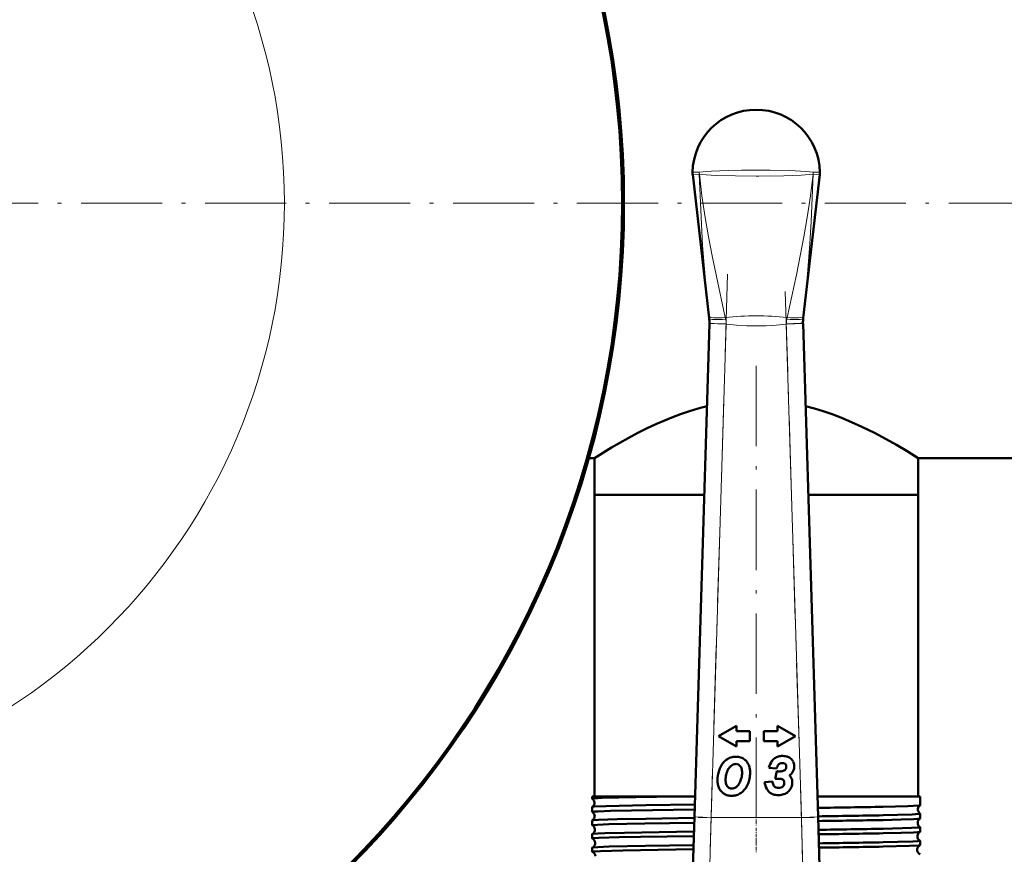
# Model space of a CAD drawing. Extents: x -1438 to 1837, y -1771 to 755.
# Tile 30 of 95: x 187 to 334, y -922 to -797. Entities that reach past the tile are written whole.
import ezdxf

# ---------------------------------------------------------------- set-up
doc = ezdxf.new("R2010")
doc.units = 0
doc.linetypes.add('DASHDOT', pattern=[18.5, 12, -3, 0.5, -3])

msp = doc.modelspace()

# ---------------------------------------------------------------- linework, layer by layer
at = {"color": 7, "lineweight": 50}
for p, q in [((287.31, -820.43), (289.78, -841.91)), ((306.27, -820.43), (303.8, -841.91)), ((287.56, -916.34), (289.81, -842.7)), ((289.78, -841.91), (289.78, -841.92)), ((289.81, -842.7), (289.81, -842.63)), ((303.77, -842.63), (303.78, -842.7)), ((303.78, -842.7), (306.03, -916.34)), ((303.8, -841.92), (303.8, -841.91)), ((271.8, -862.77), (272.64, -862.77)), ((272.64, -862.77), (272.64, -868.27)), ((320.94, -862.77), (416.79, -862.77)), ((320.94, -862.77), (320.94, -868.27)), ((272.64, -868.27), (289.03, -868.27)), ((272.64, -868.27), (272.64, -913.27)), ((272.64, -868.27), (289.03, -868.27)), ((304.56, -868.27), (315.51, -868.27)), ((304.56, -868.27), (320.94, -868.27)), ((315.51, -868.27), (320.94, -868.27)), ((320.94, -868.27), (320.94, -913.27)), ((293.83, -902.72), (291.14, -904.27)), ((293.83, -903.54), (293.83, -902.72)), ((299.95, -902.72), (299.95, -903.54)), ((302.64, -904.27), (299.95, -902.72)), ((291.14, -904.27), (293.83, -905.82)), ((295.83, -903.54), (293.83, -903.54)), ((293.83, -905), (295.83, -905)), ((293.83, -905.82), (293.83, -905)), ((295.83, -905), (295.83, -903.54)), ((299.95, -903.54), (297.95, -903.54)), ((297.95, -903.54), (297.95, -905)), ((297.95, -905), (299.95, -905)), ((299.95, -905.82), (302.64, -904.27)), ((299.95, -905), (299.95, -905.82)), ((298.68, -908.98), (299.83, -909.12)), ((301.14, -908.42), (301.17, -908.45)), ((299.87, -909.5), (299.64, -910.63)), ((300.23, -909.54), (300.13, -909.54)), ((299.21, -911.02), (298.05, -911.12)), ((300.98, -911.23), (300.98, -911.28)), ((272.33, -913.27), (285.06, -913.27)), ((272.33, -913.27), (272.33, -913.61)), ((272.33, -913.61), (272.34, -913.62)), ((285.06, -913.27), (287.65, -913.27)), ((305.93, -913.27), (315.74, -913.27)), ((315.74, -913.27), (321.25, -913.27)), ((321.25, -913.27), (321.25, -914.6)), ((272.34, -914.83), (272.33, -914.84)), ((272.33, -914.84), (272.33, -915.59)), ((321.25, -914.6), (321.25, -914.6)), ((287.07, -932.25), (287.56, -916.34)), ((306.03, -916.34), (306.51, -932.25)), ((321.25, -915.85), (321.25, -915.85)), ((321.25, -915.85), (321.25, -916.58)), ((272.33, -916.86), (272.33, -917.57)), ((321.25, -917.87), (321.25, -918.56)), ((272.33, -918.88), (272.33, -919.55)), ((272.33, -920.9), (272.33, -921.53)), ((321.25, -919.89), (321.25, -920.54))]:
    msp.add_line(p, q, dxfattribs=at)
at = {"color": 7, "lineweight": 18}
for p, q in [((288.32, -820.4), (288.31, -820.4)), ((305.27, -820.4), (305.27, -820.4)), ((289.78, -841.92), (289.74, -841.57)), ((292.17, -841.78), (292.22, -842.02)), ((301.36, -842.02), (301.41, -841.78)), ((303.84, -841.57), (303.8, -841.92)), ((292.31, -842.78), (289.81, -842.7)), ((292.31, -842.78), (290.06, -916.42)), ((292.3, -842.73), (292.31, -842.78)), ((301.28, -842.78), (303.78, -842.7)), ((301.28, -842.78), (301.28, -842.73)), ((303.53, -916.42), (301.28, -842.78)), ((287.56, -916.34), (290.06, -916.42)), ((290.06, -916.42), (289.57, -934.1)), ((290.06, -916.42), (303.53, -916.42)), ((303.53, -916.42), (306.03, -916.34)), ((304.01, -934.1), (303.53, -916.42))]:
    msp.add_line(p, q, dxfattribs=at)
at = {"color": 7, "linetype": 'DASHDOT', "lineweight": 18}
for p, q in [((-229.45, -824.72), (491.9, -824.72)), ((319.14, -824.72), (-45.56, -824.72)), ((292.53, -835.33), (289.83, -923.87)), ((303.75, -923.87), (301.05, -835.33)), ((296.79, -848.98), (296.79, -921.65))]:
    msp.add_line(p, q, dxfattribs=at)
at = {"color": 7, "linetype": 'DASHDOT', "lineweight": 18, "ltscale": 0.433284}
msp.add_line((305.46, -916.42), (288.13, -916.42), dxfattribs=at)
at = {"color": 7, "linetype": 'DASHDOT', "lineweight": 18, "ltscale": 0.045029}
msp.add_line((296.79, -915.92), (296.79, -917.72), dxfattribs=at)
at = {"color": 7, "linetype": 'DASHDOT', "lineweight": 18, "ltscale": 0.043887}
msp.add_line((296.79, -917.95), (296.79, -919.7), dxfattribs=at)
at = {"color": 7, "linetype": 'DASHDOT', "lineweight": 18, "ltscale": 0.042889}
msp.add_line((296.79, -919.97), (296.79, -921.69), dxfattribs=at)
at = {"color": 7, "lineweight": 18}
for points in [[(288.3, -820.12), (290.11, -819.96), (292.63, -819.84), (294.59, -819.8), (296.79, -819.79)], [(296.79, -819.79), (298.88, -819.8), (301.82, -819.87), (304.2, -820.01), (305.28, -820.12)], [(287.29, -820.09), (287.29, -820.09), (287.31, -820.09), (287.41, -820.09), (288.3, -820.12)], [(288.3, -820.4), (287.35, -820.43), (287.31, -820.43), (287.31, -820.43), (287.31, -820.43)], [(289.74, -841.57), (289.22, -836.31), (288.8, -831.03), (288.51, -825.72), (288.3, -820.4)], [(296.79, -820.67), (293.69, -820.65), (290.84, -820.57), (289.34, -820.49), (288.31, -820.4)], [(288.32, -820.4), (288.7, -823.64), (289.18, -826.86), (289.67, -829.73), (290.21, -832.59), (290.8, -835.44), (292.17, -841.78)], [(305.27, -820.4), (303.52, -820.53), (300.93, -820.63), (297.2, -820.67), (296.79, -820.67)], [(301.41, -841.78), (302.78, -835.44), (303.37, -832.6), (303.91, -829.74), (304.4, -826.87), (304.88, -823.64), (305.27, -820.4)], [(305.28, -820.4), (305.15, -823.94), (304.99, -827.48), (304.8, -830.77), (304.56, -834.05), (304.23, -837.82), (303.84, -841.57)], [(305.28, -820.12), (306.26, -820.09), (306.29, -820.09), (306.29, -820.09), (306.29, -820.09)], [(306.27, -820.43), (306.27, -820.43), (306.26, -820.43), (306.15, -820.43), (305.28, -820.4)], [(292.3, -842.73), (290.53, -842.67), (289.83, -842.63), (289.81, -842.63), (289.81, -842.63)], [(301.28, -842.78), (299.77, -842.93), (298.26, -843.02), (296.83, -843.05), (295.39, -843.02), (293.85, -842.93), (292.31, -842.78)], [(303.77, -842.63), (303.77, -842.63), (303.77, -842.63), (303.74, -842.63), (303.44, -842.65), (301.28, -842.73)]]:
    msp.add_lwpolyline(points, dxfattribs=at)
at = {"color": 7, "lineweight": 50}
for points in [[(272.64, -862.77), (275.19, -861.21), (277.67, -859.8), (279.13, -859.02), (280.43, -858.37), (281.82, -857.72), (284.2, -856.71), (285.49, -856.22), (286.83, -855.77), (288.12, -855.38), (289.43, -855.03)], [(304.15, -855.03), (305.49, -855.39), (306.8, -855.78), (308.14, -856.24), (309.44, -856.73), (311.03, -857.39), (312.55, -858.09), (314.45, -859.02), (316.18, -859.94), (317.7, -860.81), (319.3, -861.76), (320.94, -862.77)], [(285.06, -913.27), (278.83, -913.38), (273.81, -913.5), (272.58, -913.56), (272.36, -913.59), (272.34, -913.6), (272.33, -913.6), (272.33, -913.61), (272.33, -913.61)], [(287.59, -915.21), (278.19, -915.36), (275.03, -915.44), (273.19, -915.5), (272.64, -915.54), (272.37, -915.57), (272.34, -915.58), (272.34, -915.58), (272.33, -915.58), (272.33, -915.59)], [(287.61, -914.46), (280.33, -914.57), (274.33, -914.71), (272.61, -914.79), (272.38, -914.82), (272.35, -914.83), (272.34, -914.83)], [(321.25, -914.6), (321.24, -914.61), (321.21, -914.62), (321.04, -914.64), (319.43, -914.72), (315.74, -914.81)], [(287.55, -916.48), (280.31, -916.6), (276.04, -916.68), (273.25, -916.78), (272.53, -916.82), (272.37, -916.85), (272.34, -916.86)], [(321.25, -915.85), (321.25, -915.85), (321.25, -915.86), (321.24, -915.86), (321.23, -915.87), (321.08, -915.89), (320.05, -915.95), (315.74, -916.07)], [(321.24, -916.58), (321.23, -916.59), (321.18, -916.6), (320.86, -916.63), (320.28, -916.67), (318.42, -916.73), (315.74, -916.79)], [(287.53, -917.19), (280.19, -917.31), (274.78, -917.42), (273.12, -917.49), (272.42, -917.54), (272.34, -917.56), (272.33, -917.56), (272.33, -917.56), (272.33, -917.57)], [(321.25, -917.87), (321.25, -917.88), (321.25, -917.88), (321.25, -917.88), (321.23, -917.89), (321.1, -917.91), (319.98, -917.98), (315.74, -918.09)], [(287.47, -919.18), (279.53, -919.3), (276.34, -919.37), (273.32, -919.46), (272.61, -919.5), (272.36, -919.53), (272.34, -919.54), (272.34, -919.54), (272.33, -919.55), (272.33, -919.55)], [(287.49, -918.5), (277.13, -918.68), (274.18, -918.76), (273.18, -918.8), (272.46, -918.85), (272.36, -918.87), (272.34, -918.88)], [(321.24, -918.57), (321.23, -918.57), (321.18, -918.58), (320.85, -918.61), (320.27, -918.65), (318.42, -918.71), (315.74, -918.77)], [(287.41, -921.16), (276.87, -921.34), (273.57, -921.43), (272.65, -921.48), (272.42, -921.51), (272.34, -921.52), (272.33, -921.53), (272.33, -921.53), (272.33, -921.53)], [(287.43, -920.52), (280.25, -920.64), (274.85, -920.75), (273.17, -920.82), (272.45, -920.87), (272.36, -920.89), (272.34, -920.89)], [(321.25, -919.89), (321.25, -919.9), (321.25, -919.9), (321.25, -919.9), (321.24, -919.9), (321.21, -919.91), (320.86, -919.95), (320.18, -919.99), (317.93, -920.06), (315.74, -920.11)], [(321.24, -920.55), (321.2, -920.56), (321.01, -920.59), (319.68, -920.65), (315.74, -920.76)]]:
    msp.add_lwpolyline(points, dxfattribs=at)
msp.add_circle((136.79, -824.72), 140, dxfattribs=at)
at = {"color": 7, "lineweight": 18}
msp.add_circle((136.79, -824.72), 89.6, dxfattribs=at)
at = {"color": 7, "lineweight": 50}
for centre, radius, start, end in [((136.79, -824.72), 140.27, 270, 90), ((296.79, -820.27), 9.5, 90, 178.9168), ((296.79, -820.27), 9.5, 1.0875, 89.9999), ((289.79, -820.14), 2.5, 178.92, 186.5601), ((303.76, -820.14), 2.53, 353.4796, 1.0425), ((284.77, -842.47), 5.04, 358.2598, 6.283), ((308.81, -842.47), 5.04, 173.717, 181.7402), ((293.84, -909.83), 2.53, 122.3254, 140.9519), ((293.69, -909.6), 2.26, 102.7073, 122.3254), ((293.75, -909.85), 2.5, 96.047, 102.7073), ((293.79, -910.27), 2.93, 89.924, 96.047), ((293.79, -909.63), 2.29, 72.3526, 89.924), ((293.94, -909.17), 1.81, 52.3065, 72.3526), ((293.87, -909.25), 1.91, 46.7792, 52.3065), ((293.76, -909.37), 2.08, 41.5011, 46.7792), ((300.43, -908.83), 1.53, 124.7057, 146.3342), ((300.5, -908.94), 1.67, 114.6255, 124.7057), ((300.61, -909.16), 1.91, 105.2979, 114.6255), ((300.67, -909.39), 2.15, 97.0645, 105.2979), ((300.75, -910.09), 2.86, 90.021, 97.0645), ((300.75, -909.9), 2.67, 81.8925, 90.021), ((300.87, -909.12), 1.88, 72.0423, 81.8925), ((300.94, -908.9), 1.64, 60.6248, 72.0423), ((301.04, -908.72), 1.44, 48.3036, 60.6248), ((301.09, -908.66), 1.36, 25.2295, 48.3036), ((295.93, -910.89), 4.91, 162.0791, 179.924), ((294.62, -910.47), 3.53, 140.9519, 162.0791), ((294.52, -910.33), 2.21, 146.6467, 157.419), ((294.52, -910.32), 2.2, 135.8813, 146.6467), ((293.91, -909.73), 1.35, 122.4893, 135.8813), ((293.77, -909.51), 1.09, 114.3724, 122.4893), ((293.74, -909.45), 1.02, 106.0127, 114.3724), ((293.74, -909.46), 1.03, 97.756, 106.0127), ((293.76, -909.6), 1.17, 89.924, 97.756), ((293.76, -909.4), 0.972, 83.8593, 89.924), ((293.78, -909.25), 0.825, 77.3748, 83.8593), ((293.79, -909.17), 0.742, 57.4405, 77.3748), ((293.68, -909.35), 0.96, 39.4887, 57.4405), ((293.65, -909.38), 0.996, 16.3019, 39.4887), ((292.51, -909.71), 2.18, 360, 16.3019), ((293.79, -909.35), 2.04, 18.1127, 41.5011), ((292.67, -909.71), 3.22, 0, 18.1127), ((302.2, -910.01), 3.67, 146.3342, 163.6082), ((302.14, -909.85), 2.43, 145.8259, 162.3443), ((300.37, -908.65), 0.289, 115.7376, 145.8259), ((300.7, -909.34), 1.05, 109.5545, 115.7376), ((300.67, -909.24), 0.95, 103.1029, 109.5545), ((300.66, -909.22), 0.929, 96.5352, 103.1029), ((300.67, -909.24), 0.948, 90.021, 96.5352), ((300.67, -909.72), 1.43, 82.8787, 90.021), ((300.75, -909.09), 0.785, 73.6908, 82.8787), ((300.64, -908.8), 0.676, 294.0681, 306.6588), ((300.8, -908.89), 0.577, 62.1451, 73.6908), ((300.72, -908.91), 0.543, 306.6588, 325.9473), ((300.91, -908.69), 0.357, 49.1441, 62.1451), ((300.92, -908.67), 0.332, 18.3964, 42.5937), ((300.69, -908.89), 0.577, 325.9473, 344.8128), ((300.51, -908.81), 0.77, 0.021, 18.3964), ((300.55, -908.85), 0.73, 344.8128, 352.9701), ((300.23, -908.81), 1.04, 352.9701, 360), ((301, -908.87), 1.45, 327.4215, 344.995), ((300.95, -908.73), 1.51, 3.5317, 25.2295), ((300.56, -908.75), 1.91, 344.995, 1.7265), ((300.67, -908.74), 1.8, 1.7475, 3.5317), ((295.08, -910.8), 2.86, 172.5105, 179.924), ((294.56, -910.8), 2.34, 180, 195.9233), ((297.27, -911.09), 5.07, 166.8649, 172.5105), ((295.19, -910.6), 2.93, 157.419, 166.8649), ((291.32, -909.72), 3.36, 339.1418, 344.9445), ((291.04, -909.58), 3.67, 344.062, 351.515), ((291.87, -909.71), 2.82, 351.515, 359.924), ((291.7, -909.82), 4.18, 336.8653, 348.7848), ((291.13, -909.71), 4.75, 348.7848, 359.924), ((299.89, -919.07), 8.44, 88.3873, 91.6778), ((300.24, -907.52), 2.02, 259.4174, 265.8514), ((300.23, -907.62), 1.91, 265.8514, 267.1369), ((300, -915.22), 4.6, 86.194, 88.3873), ((300.23, -906.79), 2.75, 270.0719, 276.0854), ((300.09, -913.83), 3.2, 83.1053, 86.194), ((300.32, -911.95), 1.31, 78.469, 83.1053), ((300.35, -907.98), 1.56, 276.0854, 283.9438), ((300.49, -911.14), 0.479, 58.618, 78.469), ((300.45, -908.37), 1.15, 283.9438, 294.0681), ((300.47, -911.16), 0.507, 39.1737, 58.618), ((300.54, -911.11), 0.418, 16.9753, 39.1737), ((300.58, -908.39), 2.09, 304.4207, 310.4133), ((300.61, -911.24), 1.61, 36.8441, 44.3269), ((300.81, -911.09), 1.36, 16.8187, 36.8441), ((300.96, -908.84), 1.5, 310.4133, 327.4215), ((300.69, -911.13), 1.48, 7.9721, 16.8187), ((294.09, -910.89), 3.07, 180, 192.1342), ((293.32, -911.05), 2.28, 192.1342, 206.4763), ((293.05, -911.19), 1.99, 206.4763, 223.0363), ((293.21, -911.19), 0.929, 195.9233, 238.2264), ((293.12, -911.33), 0.762, 238.2264, 257.9682), ((293.14, -911.23), 0.862, 257.9682, 264.1567), ((293.15, -911.07), 1.02, 264.1567, 269.924), ((293.15, -911.15), 0.947, 269.924, 276.3311), ((293.15, -911.11), 0.985, 276.3311, 282.6353), ((293.14, -911.06), 1.03, 282.6353, 288.6933), ((293.09, -910.91), 1.19, 288.6933, 294.3941), ((293.13, -911.01), 1.09, 294.3941, 306.5931), ((292.88, -910.66), 1.52, 306.5931, 317.1586), ((292.49, -910.3), 2.05, 317.1586, 325.2851), ((292.28, -910.16), 2.3, 325.2851, 332.9844), ((291.71, -909.87), 2.94, 332.9844, 339.1418), ((293.11, -910.64), 2.53, 304.1102, 321.6261), ((292.53, -910.18), 3.27, 321.6261, 336.8653), ((300.8, -910.86), 2.76, 185.4221, 207.9918), ((299.81, -911.39), 1.64, 207.9918, 232.1297), ((300.67, -910.93), 1.46, 183.6997, 206.6644), ((300.01, -911.26), 0.727, 206.6644, 228.0024), ((299.98, -911.3), 0.675, 228.0024, 251.5916), ((300.15, -910.77), 1.23, 251.5916, 270.021), ((300.15, -910.83), 1.17, 270.021, 279.3049), ((300.2, -911.15), 0.845, 279.3049, 289.9406), ((300.23, -911.22), 0.768, 289.9406, 301.3906), ((300.23, -911.22), 0.774, 301.3906, 312.8032), ((300.3, -911.3), 0.664, 312.8032, 335.9154), ((300.18, -911.24), 0.795, 335.9154, 357.275), ((300.12, -911.23), 0.854, 0.163, 16.9753), ((300.14, -911.11), 2.05, 317.4422, 338.2315), ((300.29, -911.17), 1.88, 338.2315, 360), ((300.39, -911.17), 1.79, 0.021, 7.9721), ((271.91, -914.22), 0.743, 3.7214, 55.0316), ((293, -911.24), 1.91, 223.0363, 239.9657), ((293.11, -911.05), 2.13, 239.9657, 247.6508), ((293.1, -911.07), 2.11, 247.6508, 255.3803), ((293.11, -911.01), 2.17, 255.3803, 262.8807), ((293.15, -910.75), 2.43, 262.8804, 269.9237), ((293.15, -910.85), 2.33, 269.924, 278.8623), ((293.15, -910.85), 2.33, 278.8623, 287.7982), ((293.11, -910.75), 2.44, 287.7982, 296.3172), ((292.92, -910.35), 2.88, 296.3172, 304.1102), ((299.82, -911.37), 1.67, 232.1297, 253.5785), ((300.11, -910.39), 2.69, 253.5785, 270.021), ((300.11, -909.74), 3.34, 270.021, 272.1494), ((300.12, -910.09), 2.98, 272.1494, 274.4101), ((300.17, -910.73), 2.34, 274.4101, 293.6304), ((300.47, -911.41), 1.6, 293.6304, 317.4422), ((271.91, -914.23), 0.744, 305.0164, 3.833), ((285.12, 693.91), 1609.02, 270.74303, 271.09068), ((321.66, -915.23), 0.744, 172.7338, 236.57), ((321.65, -915.22), 0.742, 123.375, 172.8545), ((272.34, -915.58), 0.00906, 192.2529, 248.0265), ((271.95, -916.22), 0.743, 3.7187, 58.1576), ((271.94, -916.23), 0.743, 301.8709, 3.8615), ((285.13, 655.92), 1572.3, 270.76132, 271.11569), ((321.62, -917.22), 0.742, 120.3006, 172.87), ((321.24, -916.57), 0.0098, 289.8066, 346.2686), ((272.34, -916.87), 0.00945, 112.0189, 167.7772), ((272.34, -917.56), 0.0106, 195.3321, 252.4338), ((271.98, -918.22), 0.742, 3.6938, 61.1753), ((271.98, -918.23), 0.742, 298.8606, 3.8746), ((285.17, 686.32), 1603.4, 270.74579, 271.09249), ((285.3, 645.12), 1563.51, 270.76158, 271.11567), ((321.62, -917.23), 0.743, 172.7121, 239.6357), ((321.24, -917.88), 0.0102, 13.6686, 70.1709), ((272.34, -918.89), 0.011, 107.7801, 164.8173), ((272.34, -919.54), 0.0127, 198.7319, 256.3304), ((272.02, -920.22), 0.741, 3.6634, 64.0841), ((285.29, 675), 1594.06, 270.74828, 271.09484), ((321.58, -919.23), 0.743, 172.6969, 242.572), ((321.58, -919.22), 0.741, 117.3526, 172.8988), ((321.24, -918.55), 0.0116, 285.5576, 342.9629), ((272.34, -920.91), 0.0132, 103.6255, 161.0246), ((272.02, -920.23), 0.742, 295.9765, 3.8979), ((285.38, 641.02), 1561.43, 270.76216, 271.11447), ((285.46, 660.84), 1581.89, 270.74999, 271.09702), ((321.55, -921.22), 0.74, 114.5024, 172.9409), ((321.55, -921.23), 0.742, 172.6733, 245.3932), ((321.24, -919.9), 0.0119, 16.8948, 74.3208), ((321.24, -920.54), 0.0142, 281.5103, 339.0664), ((272.35, -921.53), 0.0158, 202.882, 260.3359), ((272.05, -922.22), 0.74, 3.6304, 66.8494), ((321.24, -921.91), 0.0145, 20.782, 78.3328)]:
    msp.add_arc(centre, radius, start, end, dxfattribs=at)
at = {"color": 7, "lineweight": 18}
for centre, radius, start, end in [((291.09, -820.18), 2.79, 178.6725, 184.495), ((291.09, -820.09), 2.8, 180.6934, 186.5398), ((302.49, -820.09), 2.8, 353.4602, 359.3066), ((302.5, -820.18), 2.79, 355.505, 1.3275), ((296.79, -884.92), 43.39, 83.889, 96.111), ((288.86, -842.76), 3.45, 0.5645, 12.4507), ((304.73, -842.76), 3.45, 167.5497, 179.4352)]:
    msp.add_arc(centre, radius, start, end, dxfattribs=at)
for centre, major_axis, ratio, start_param, end_param in [((292.23, -841.29), (2.49, 0.27), 0.191483, 3.147796, 4.669262), ((301.35, -841.29), (2.49, -0.27), 0.191483, 4.755516, 6.276982), ((292.27, -841.65), (2.48, 0.27), 0.146033, 3.144533, 4.67951), ((301.32, -841.65), (2.48, -0.27), 0.146033, 4.745268, 6.280245)]:
    msp.add_ellipse(centre, major_axis=major_axis, ratio=ratio, start_param=start_param, end_param=end_param, dxfattribs=at)

doc.saveas('drawing.dxf')
